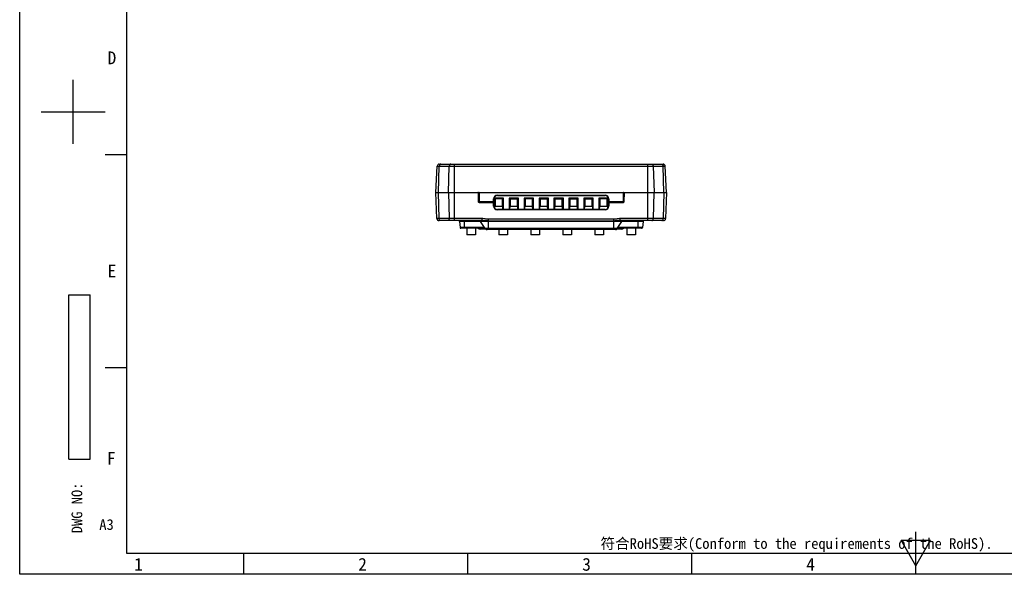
# Model space of a CAD drawing. Header units: millimetres. Extents: x 0 to 420, y 0 to 297.
# Tile 1 of 5: x 0 to 231, y 0 to 130. Entities that reach past the tile are written whole.
import ezdxf

# ---------------------------------------------------------------- set-up
doc = ezdxf.new("R2010")
doc.units = ezdxf.units.MM
doc.header["$LTSCALE"] = 23.1
doc.layers.get('0').update_dxf_attribs({"linetype": 'CONTINUOUS'})
doc.layers.add('00_COMPONENTS', color=7, linetype='CONTINUOUS')
doc.styles.get("Standard").update_dxf_attribs({"font": 'simfang.ttf'})
doc.styles.add('TEXTSTYLE_2', font='simfang.ttf')
doc.styles.add('TEXTSTYLE_3', font='simfang.ttf')

msp = doc.modelspace()

# ---------------------------------------------------------------- linework, layer by layer
at = {"color": 7}
for p, q in [((0, 0), (0, 297)), ((25, 292), (25, 5)), ((12.5, 100.999), (12.5, 115.998)), ((5, 108.499), (20, 108.499)), ((20, 98.499), (25, 98.499)), ((11.482, 27.032), (11.482, 65.532)), ((11.482, 65.532), (16.482, 65.532)), ((16.482, 27.032), (16.482, 65.532)), ((20, 48.499), (25, 48.499)), ((11.482, 27.032), (16.482, 27.032)), ((210, 0), (210, 10)), ((206.533, 8), (213.461, 8)), ((209.997, 2), (206.533, 8)), ((209.997, 2), (213.461, 8)), ((25, 5), (415, 5)), ((52.499, 0), (52.499, 5)), ((104.999, 0), (104.999, 5)), ((157.498, 0), (157.498, 5)), ((420, 0), (0, 0))]:
    msp.add_line(p, q, dxfattribs=at)
at = {"color": 2}
msp.add_line((209.997, 0), (209.997, 5), dxfattribs=at)
at = {"layer": '00_COMPONENTS', "color": 7}
for p, q in [((97.552, 89.568), (97.822, 95.74)), ((98.321, 96.218), (150.783, 96.218)), ((151.552, 89.568), (151.283, 95.74)), ((97.552, 89.568), (151.552, 89.568)), ((97.766, 83.45), (97.552, 89.568)), ((107.411, 89.568), (107.449, 87.414)), ((107.663, 89.469), (107.698, 87.466)), ((111.022, 87.368), (111.035, 88.08)), ((111.128, 87.466), (111.138, 88.082)), ((113.402, 88.218), (111.202, 88.218)), ((111.202, 88.218), (111.452, 88.105)), ((111.202, 88.218), (111.202, 86.105)), ((111.502, 88.068), (111.452, 88.105)), ((111.452, 88.105), (111.452, 86.368)), ((113.1, 88.068), (111.502, 88.068)), ((111.502, 86.368), (111.502, 88.068)), ((111.938, 88.968), (137.166, 88.968)), ((111.938, 88.868), (137.166, 88.868)), ((113.152, 88.105), (113.1, 88.068)), ((113.1, 88.068), (113.1, 86.368)), ((113.402, 88.218), (113.152, 88.105)), ((113.152, 86.368), (113.152, 88.105)), ((113.402, 85.618), (113.402, 88.218)), ((116.902, 88.218), (114.702, 88.218)), ((114.702, 88.218), (114.952, 88.105)), ((114.702, 88.218), (114.702, 85.618)), ((114.952, 88.105), (115.002, 88.068)), ((114.952, 86.368), (114.952, 88.105)), ((115.002, 88.068), (116.6, 88.068)), ((115.002, 86.368), (115.002, 88.068)), ((116.652, 88.105), (116.6, 88.068)), ((116.6, 88.068), (116.6, 86.368)), ((116.902, 88.218), (116.652, 88.105)), ((116.652, 86.368), (116.652, 88.105)), ((116.902, 85.618), (116.902, 88.218)), ((120.402, 88.218), (118.202, 88.218)), ((118.202, 88.218), (118.452, 88.105)), ((118.202, 88.218), (118.202, 85.618)), ((118.452, 88.105), (118.502, 88.068)), ((118.452, 86.368), (118.452, 88.105)), ((120.1, 88.068), (118.502, 88.068)), ((118.502, 86.368), (118.502, 88.068)), ((120.152, 88.105), (120.1, 88.068)), ((120.1, 88.068), (120.1, 86.368)), ((120.402, 88.218), (120.152, 88.105)), ((120.152, 86.368), (120.152, 88.105)), ((120.402, 85.618), (120.402, 88.218)), ((123.902, 88.218), (121.702, 88.218)), ((121.702, 88.218), (121.952, 88.105)), ((121.702, 88.218), (121.702, 85.618)), ((121.952, 88.105), (122.002, 88.068)), ((121.952, 86.368), (121.952, 88.105)), ((122.002, 88.068), (123.6, 88.068)), ((122.002, 86.368), (122.002, 88.068)), ((123.652, 88.105), (123.6, 88.068)), ((123.6, 88.068), (123.6, 86.368)), ((123.902, 88.218), (123.652, 88.105)), ((123.652, 86.368), (123.652, 88.105)), ((123.902, 85.618), (123.902, 88.218)), ((127.402, 88.218), (125.202, 88.218)), ((125.202, 88.218), (125.452, 88.105)), ((125.202, 88.218), (125.202, 85.618)), ((125.452, 88.105), (125.502, 88.068)), ((125.452, 86.368), (125.452, 88.105)), ((125.502, 88.068), (127.1, 88.068)), ((125.502, 86.368), (125.502, 88.068)), ((127.152, 88.105), (127.1, 88.068)), ((127.1, 88.068), (127.1, 86.368)), ((127.402, 88.218), (127.152, 88.105)), ((127.152, 86.368), (127.152, 88.105)), ((127.402, 85.618), (127.402, 88.218)), ((130.902, 88.218), (128.702, 88.218)), ((128.702, 88.218), (128.952, 88.105)), ((128.702, 88.218), (128.702, 85.618)), ((128.952, 88.105), (129.002, 88.068)), ((128.952, 86.368), (128.952, 88.105)), ((129.002, 88.068), (130.6, 88.068)), ((129.002, 86.368), (129.002, 88.068)), ((130.652, 88.105), (130.6, 88.068)), ((130.6, 88.068), (130.6, 86.368)), ((130.902, 88.218), (130.652, 88.105)), ((130.652, 86.368), (130.652, 88.105)), ((130.902, 85.618), (130.902, 88.218)), ((134.402, 88.218), (132.202, 88.218)), ((132.202, 88.218), (132.452, 88.105)), ((132.202, 88.218), (132.202, 85.618)), ((132.452, 88.105), (132.502, 88.068)), ((132.452, 86.368), (132.452, 88.105)), ((132.502, 88.068), (134.1, 88.068)), ((132.502, 86.368), (132.502, 88.068)), ((134.152, 88.105), (134.1, 88.068)), ((134.1, 88.068), (134.1, 86.368)), ((134.402, 88.218), (134.152, 88.105)), ((134.152, 86.368), (134.152, 88.105)), ((134.402, 85.618), (134.402, 88.218)), ((137.902, 88.218), (135.702, 88.218)), ((135.702, 88.218), (135.952, 88.105)), ((135.702, 88.218), (135.702, 85.618)), ((136.002, 88.068), (135.952, 88.105)), ((135.952, 88.105), (135.952, 86.368)), ((137.6, 88.068), (136.002, 88.068)), ((136.002, 86.368), (136.002, 88.068)), ((137.652, 88.105), (137.6, 88.068)), ((137.6, 88.068), (137.6, 86.368)), ((137.902, 88.218), (137.652, 88.105)), ((137.652, 86.368), (137.652, 88.105)), ((137.902, 86.105), (137.902, 88.218)), ((137.966, 88.082), (137.977, 87.466)), ((138.069, 88.08), (138.082, 87.368)), ((141.441, 89.469), (141.406, 87.466)), ((141.656, 87.414), (141.693, 89.568)), ((151.552, 89.568), (151.339, 83.45)), ((107.649, 87.218), (111.026, 87.218)), ((111.028, 87.368), (107.798, 87.368)), ((111.039, 86.399), (111.024, 87.218)), ((111.138, 86.404), (111.121, 87.431)), ((111.367, 85.858), (111.452, 86.368)), ((111.452, 86.368), (113.152, 86.368)), ((137.166, 85.618), (111.938, 85.618)), ((137.166, 85.514), (111.938, 85.514)), ((113.277, 85.618), (113.152, 86.368)), ((114.827, 85.618), (114.952, 86.368)), ((114.952, 86.368), (116.652, 86.368)), ((116.777, 85.618), (116.652, 86.368)), ((118.327, 85.618), (118.452, 86.368)), ((118.452, 86.368), (120.152, 86.368)), ((120.277, 85.618), (120.152, 86.368)), ((121.827, 85.618), (121.952, 86.368)), ((121.952, 86.368), (123.652, 86.368)), ((123.777, 85.618), (123.652, 86.368)), ((125.327, 85.618), (125.452, 86.368)), ((125.452, 86.368), (127.152, 86.368)), ((127.277, 85.618), (127.152, 86.368)), ((128.827, 85.618), (128.952, 86.368)), ((128.952, 86.368), (130.652, 86.368)), ((130.777, 85.618), (130.652, 86.368)), ((132.327, 85.618), (132.452, 86.368)), ((132.452, 86.368), (134.152, 86.368)), ((134.152, 86.368), (134.277, 85.618)), ((135.827, 85.618), (135.952, 86.368)), ((135.952, 86.368), (137.652, 86.368)), ((137.652, 86.368), (137.737, 85.858)), ((137.966, 86.404), (137.984, 87.431)), ((138.08, 87.218), (138.066, 86.399)), ((141.306, 87.368), (138.077, 87.368)), ((138.078, 87.218), (141.456, 87.218)), ((108.365, 82.968), (98.265, 82.968)), ((103.022, 82.79), (103.182, 81.346)), ((109.052, 81.168), (103.381, 81.168)), ((104.802, 81.168), (104.802, 79.668)), ((106.802, 81.168), (106.802, 79.668)), ((109.234, 80.958), (107.9, 80.958)), ((109.104, 81.09), (108.001, 82.745)), ((139.585, 80.868), (109.52, 80.868)), ((112.302, 80.868), (112.302, 79.668)), ((114.302, 80.868), (114.302, 79.668)), ((119.802, 80.868), (119.802, 79.668)), ((121.802, 80.868), (121.802, 79.668)), ((127.302, 80.868), (127.302, 79.668)), ((129.302, 80.868), (129.302, 79.668)), ((134.802, 80.868), (134.802, 79.668)), ((136.802, 80.868), (136.802, 79.668)), ((140.961, 80.958), (139.871, 80.958)), ((140.001, 81.09), (141.104, 82.745)), ((145.723, 81.168), (140.052, 81.168)), ((150.839, 82.968), (140.739, 82.968)), ((142.302, 81.168), (142.302, 79.668)), ((144.302, 81.168), (144.302, 79.668)), ((146.082, 82.79), (145.922, 81.346)), ((106.802, 79.668), (104.802, 79.668)), ((114.302, 79.668), (112.302, 79.668)), ((121.802, 79.668), (119.802, 79.668)), ((129.302, 79.668), (127.302, 79.668)), ((136.802, 79.668), (134.802, 79.668)), ((144.302, 79.668), (142.302, 79.668))]:
    msp.add_line(p, q, dxfattribs=at)
at = {"layer": '00_COMPONENTS', "color": 4}
for p, q in [((97.822, 95.74), (151.283, 95.74)), ((98.138, 89.568), (98.328, 95.74)), ((100.466, 89.568), (100.657, 95.74)), ((101.881, 82.968), (101.881, 96.218)), ((147.224, 82.968), (147.224, 96.218)), ((148.447, 95.74), (148.638, 89.568)), ((150.966, 89.568), (150.776, 95.74)), ((98.289, 83.45), (98.138, 89.568)), ((100.466, 89.568), (100.617, 83.45)), ((111.035, 88.08), (111.138, 88.082)), ((111.938, 88.968), (111.938, 88.868)), ((137.166, 88.968), (137.166, 88.868)), ((138.069, 88.08), (137.966, 88.082)), ((148.487, 83.45), (148.638, 89.568)), ((150.966, 89.568), (150.815, 83.45)), ((111.039, 86.399), (111.138, 86.404)), ((111.938, 85.514), (111.938, 85.618)), ((137.166, 85.514), (137.166, 85.618)), ((138.066, 86.399), (137.966, 86.404)), ((108.365, 83.45), (97.766, 83.45)), ((108.365, 82.968), (108.365, 83.45)), ((139.252, 83.278), (109.852, 83.278)), ((109.852, 80.868), (109.852, 83.278)), ((139.252, 80.868), (139.252, 83.278)), ((151.339, 83.45), (140.739, 83.45)), ((140.739, 82.968), (140.739, 83.45)), ((107.967, 82.79), (103.022, 82.79)), ((108.934, 81.346), (103.182, 81.346)), ((104.202, 81.168), (104.202, 82.968)), ((141.104, 82.745), (108.001, 82.745)), ((140.001, 81.09), (109.104, 81.09)), ((139.252, 82.881), (109.852, 82.881)), ((145.922, 81.346), (140.171, 81.346)), ((146.082, 82.79), (141.137, 82.79)), ((144.902, 81.168), (144.902, 82.968))]:
    msp.add_line(p, q, dxfattribs=at)
at = {"layer": '00_COMPONENTS', "color": 7}
for centre, radius, start, end in [((98.321, 95.718), 0.5, 90, 177.5), ((150.783, 95.718), 0.5, 2.5, 90), ((107.362, 89.518), 0.05, 1, 90), ((107.563, 89.468), 0.1, 1, 90), ((111.938, 88.064), 0.904, 90, 179), ((111.938, 88.068), 0.8, 90, 179), ((137.166, 88.064), 0.904, 1, 90), ((137.166, 88.068), 0.8, 1, 90), ((141.541, 89.468), 0.1, 90, 179), ((141.742, 89.518), 0.05, 90, 179), ((107.649, 87.418), 0.2, 181, 270), ((107.798, 87.468), 0.1, 181, 270), ((111.026, 87.118), 0.1, 1, 90), ((111.028, 87.468), 0.1, 270, 359), ((111.938, 86.414), 0.9, 181, 270), ((111.938, 86.418), 0.8, 181, 270), ((137.166, 86.418), 0.8, 270, 359), ((137.166, 86.414), 0.9, 270, 359), ((138.077, 87.468), 0.1, 181, 270), ((138.078, 87.118), 0.1, 90, 179), ((141.306, 87.468), 0.1, 270, 359), ((141.456, 87.418), 0.2, 270, 359), ((98.265, 83.468), 0.5, 182, 270), ((150.839, 83.468), 0.5, 270, 358), ((102.823, 82.768), 0.2, 6.34019, 90), ((103.381, 81.368), 0.2, 186.34019, 270), ((107.9, 81.658), 0.7, 224.43209, 270), ((107.585, 82.468), 0.5, 33.69007, 90), ((109.52, 81.368), 0.5, 213.69007, 270), ((139.585, 81.368), 0.5, 270, 326.30993), ((140.961, 81.658), 0.7, 270, 315.56791), ((141.52, 82.468), 0.5, 90, 146.30993), ((145.723, 81.368), 0.2, 270, 353.65981), ((146.281, 82.768), 0.2, 90, 173.65981)]:
    msp.add_arc(centre, radius, start, end, dxfattribs=at)
at = {"layer": '00_COMPONENTS', "color": 4}
for points, knots in [([(98.682, 96.218), (98.659, 96.218), (98.613, 96.211), (98.547, 96.184), (98.487, 96.139), (98.415, 96.057), (98.35, 95.922), (98.33, 95.802), (98.328, 95.74)], [0, 0, 0, 0, 0.1039115, 0.2113973, 0.3252285, 0.4469113, 0.7127156, 1, 1, 1, 1]), ([(101.01, 96.218), (100.988, 96.218), (100.941, 96.211), (100.876, 96.184), (100.815, 96.139), (100.743, 96.057), (100.678, 95.922), (100.659, 95.802), (100.657, 95.74)], [0, 0, 0, 0, 0.1039115, 0.2113973, 0.3252285, 0.4469113, 0.7127156, 1, 1, 1, 1]), ([(148.094, 96.218), (148.117, 96.218), (148.163, 96.211), (148.229, 96.184), (148.289, 96.139), (148.361, 96.057), (148.426, 95.922), (148.445, 95.802), (148.447, 95.74)], [0, 0, 0, 0, 0.1039115, 0.2113973, 0.3252285, 0.4469113, 0.7127156, 1, 1, 1, 1]), ([(150.423, 96.218), (150.445, 96.218), (150.491, 96.211), (150.557, 96.184), (150.617, 96.139), (150.69, 96.057), (150.754, 95.922), (150.774, 95.802), (150.776, 95.74)], [0, 0, 0, 0, 0.1039115, 0.2113973, 0.3252285, 0.4469113, 0.7127156, 1, 1, 1, 1]), ([(98.642, 82.968), (98.62, 82.968), (98.573, 82.974), (98.507, 83.002), (98.447, 83.048), (98.374, 83.131), (98.309, 83.266), (98.291, 83.387), (98.289, 83.45)], [0, 0, 0, 0, 0.1038184, 0.2112464, 0.3250744, 0.446805, 0.7127524, 1, 1, 1, 1]), ([(100.971, 82.968), (100.948, 82.968), (100.902, 82.974), (100.836, 83.002), (100.775, 83.048), (100.702, 83.131), (100.638, 83.266), (100.619, 83.387), (100.617, 83.45)], [0, 0, 0, 0, 0.1038184, 0.2112464, 0.3250744, 0.446805, 0.7127524, 1, 1, 1, 1]), ([(109.852, 83.278), (109.79, 83.278), (109.665, 83.283), (109.478, 83.303), (109.293, 83.332), (109.047, 83.376), (108.74, 83.43), (108.49, 83.45), (108.365, 83.45)], [0, 0, 0, 0, 0.1250042, 0.2500155, 0.3750354, 0.5000596, 0.7500855, 1, 1, 1, 1]), ([(140.739, 83.45), (140.614, 83.45), (140.364, 83.43), (140.057, 83.376), (139.811, 83.332), (139.626, 83.303), (139.44, 83.283), (139.315, 83.278), (139.252, 83.278)], [0, 0, 0, 0, 0.249911, 0.4999369, 0.6249614, 0.7499816, 0.8749934, 1, 1, 1, 1]), ([(148.134, 82.968), (148.156, 82.968), (148.203, 82.974), (148.269, 83.002), (148.329, 83.048), (148.402, 83.131), (148.466, 83.266), (148.485, 83.387), (148.487, 83.45)], [0, 0, 0, 0, 0.1038184, 0.2112464, 0.3250744, 0.446805, 0.7127524, 1, 1, 1, 1]), ([(150.462, 82.968), (150.485, 82.968), (150.531, 82.974), (150.597, 83.002), (150.658, 83.048), (150.73, 83.131), (150.795, 83.266), (150.814, 83.387), (150.815, 83.45)], [0, 0, 0, 0, 0.1038184, 0.2112464, 0.3250744, 0.446805, 0.7127524, 1, 1, 1, 1]), ([(109.852, 82.881), (109.726, 82.881), (109.474, 82.889), (109.161, 82.913), (108.913, 82.935), (108.73, 82.951), (108.547, 82.964), (108.426, 82.968), (108.365, 82.968)], [0, 0, 0, 0, 0.2548037, 0.5070359, 0.6316866, 0.7553079, 0.8780076, 1, 1, 1, 1]), ([(140.739, 82.968), (140.679, 82.968), (140.557, 82.964), (140.375, 82.951), (140.191, 82.935), (139.943, 82.913), (139.631, 82.889), (139.379, 82.881), (139.252, 82.881)], [0, 0, 0, 0, 0.1219914, 0.2446906, 0.3683115, 0.4929618, 0.7451941, 1, 1, 1, 1])]:
    msp.add_open_spline(points, degree=3, knots=knots, dxfattribs=at)

# ---------------------------------------------------------------- texts
at = {"color": 3, "char_height": 3, "width": 2.2031, "attachment_point": 1, "line_spacing_factor": 0.9, "style": 'TEXTSTYLE_3'}
for s, insert in [('D', (20.589, 122.654)), ('E', (20.589, 72.654)), ('F', (20.427, 28.7)), ('1', (26.818, 3.847)), ('2', (79.318, 3.847)), ('3', (131.817, 3.847)), ('4', (184.316, 3.847))]:
    msp.add_mtext(s, dxfattribs=dict(at, insert=insert))
at = {"color": 3, "insert": (12.152, 9.629), "char_height": 2.5, "width": 12.85156, "attachment_point": 1, "rotation": 90, "line_spacing_factor": 0.9, "style": 'TEXTSTYLE_2'}
msp.add_mtext('DWG NO:', dxfattribs=at)
at = {"color": 3, "char_height": 2.5, "attachment_point": 1, "line_spacing_factor": 0.9}
for s, insert, width in [('A3', (18.649, 12.931), 3.67183), ('符合RoHS要求(Conform to the requirements of the RoHS).', (136.109, 8.478), 99.10156)]:
    msp.add_mtext(s, dxfattribs=dict(at, insert=insert, width=width))

doc.saveas('drawing.dxf')
